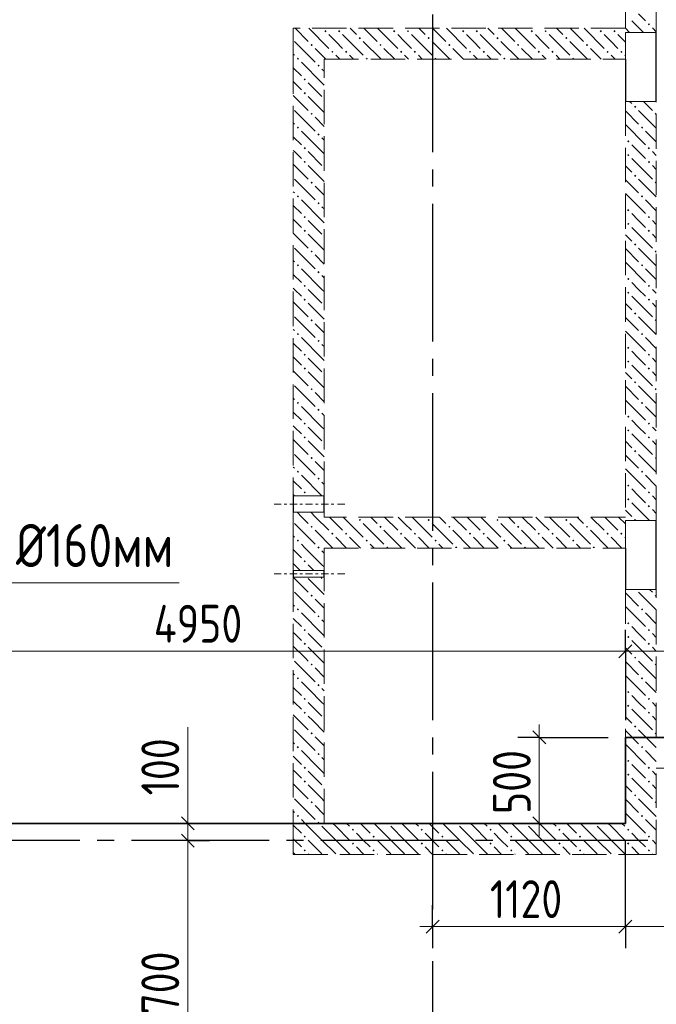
# Model space of a CAD drawing. Header units: millimetres. Extents: x 0 to 61017, y 0 to 42000.
# Tile 17 of 21: x 36360 to 40060, y 27849 to 33570. Entities that reach past the tile are written whole.
import ezdxf

# ---------------------------------------------------------------- set-up
doc = ezdxf.new("R2010")
doc.units = ezdxf.units.MM
doc.linetypes.add('______2', pattern=[270, 200, -70])
doc.linetypes.add('______5', pattern=[1100, 800, -100, 100, -100])
for name, color, linetype, lineweight in [('Standard', 7, 'Continuous', 25), ('ЖБ Перекрытие верхний уровень', 7, 'Continuous', 35), ('ЖБ Стена верхний уровень', 7, 'Continuous', 35), ('Макрос окна_ макрос двери', 7, 'Continuous', 18), ('Оси', 40, '______5', 18), ('Примечания', 7, 'Continuous', 25), ('Размерная выноска', 7, 'Continuous', 13)]:
    doc.layers.add(name, color=color, linetype=linetype, lineweight=lineweight)
doc.styles.add('GOST 2.304-81', font='txt')

msp = doc.modelspace()

# ---------------------------------------------------------------- hatches: boundary and pattern name
at = {"layer": 'ЖБ Стена верхний уровень', "linetype": 'Continuous', "lineweight": 18, "transparency": 33554687}
for points in [[(40010.4, 33543.1), (40016.9, 33549.6), (40023.4, 33543.1), (40016.9, 33536.6)], [(38130.5, 33503.1), (38137, 33509.6), (38143.5, 33503.1), (38137, 33496.6)], [(38210.4, 33503.1), (38216.9, 33509.6), (38223.4, 33503.1), (38216.9, 33496.6)], [(38330.5, 33463.1), (38337, 33469.6), (38343.5, 33463.1), (38337, 33456.6)], [(38530.5, 33503.1), (38537, 33509.6), (38543.5, 33503.1), (38537, 33496.6)], [(38610.4, 33503.1), (38616.9, 33509.6), (38623.4, 33503.1), (38616.9, 33496.6)], [(38730.5, 33463.1), (38737, 33469.6), (38743.5, 33463.1), (38737, 33456.6)], [(38930.5, 33503.1), (38937, 33509.6), (38943.5, 33503.1), (38937, 33496.6)], [(39010.4, 33503.1), (39016.9, 33509.6), (39023.4, 33503.1), (39016.9, 33496.6)], [(39130.5, 33463.1), (39137, 33469.6), (39143.5, 33463.1), (39137, 33456.6)], [(39330.5, 33503.1), (39337, 33509.6), (39343.5, 33503.1), (39337, 33496.6)], [(39410.4, 33503.1), (39416.9, 33509.6), (39423.4, 33503.1), (39416.9, 33496.6)], [(39530.5, 33463.1), (39537, 33469.6), (39543.5, 33463.1), (39537, 33456.6)], [(39730.5, 33503.1), (39737, 33509.6), (39743.5, 33503.1), (39737, 33496.6)], [(39810.4, 33503.1), (39816.9, 33509.6), (39823.4, 33503.1), (39816.9, 33496.6)], [(38050.5, 33423.1), (38057, 33429.6), (38063.5, 33423.1), (38057, 33416.6)], [(38450.5, 33423.1), (38457, 33429.6), (38463.5, 33423.1), (38457, 33416.6)], [(38850.5, 33423.1), (38857, 33429.6), (38863.5, 33423.1), (38857, 33416.6)], [(39250.5, 33423.1), (39257, 33429.6), (39263.5, 33423.1), (39257, 33416.6)], [(39650.5, 33423.1), (39657, 33429.6), (39663.5, 33423.1), (39657, 33416.6)], [(38170.5, 33383.1), (38177, 33389.6), (38183.4, 33383.1), (38177, 33376.6)], [(38250.5, 33383.1), (38257, 33389.6), (38263.5, 33383.1), (38257, 33376.6)], [(38570.5, 33383.1), (38577, 33389.6), (38583.4, 33383.1), (38577, 33376.6)], [(38650.5, 33383.1), (38657, 33389.6), (38663.5, 33383.1), (38657, 33376.6)], [(38970.5, 33383.1), (38977, 33389.6), (38983.4, 33383.1), (38977, 33376.6)], [(39050.5, 33383.1), (39057, 33389.6), (39063.5, 33383.1), (39057, 33376.6)], [(39370.5, 33383.1), (39377, 33389.6), (39383.4, 33383.1), (39377, 33376.6)], [(39450.5, 33383.1), (39457, 33389.6), (39463.5, 33383.1), (39457, 33376.6)], [(39770.5, 33383.1), (39777, 33389.6), (39783.4, 33383.1), (39777, 33376.6)], [(39850.5, 33383.1), (39857, 33389.6), (39863.5, 33383.1), (39857, 33376.6)], [(37970.5, 33343.1), (37977, 33349.6), (37983.4, 33343.1), (37980.3, 33340), (37973.6, 33340)], [(37980.3, 33340), (37977, 33336.6), (37973.6, 33340)], [(38090.5, 33303.1), (38096.9, 33309.6), (38103.4, 33303.1), (38096.9, 33296.6)], [(38370.5, 33343.1), (38377, 33349.6), (38383.4, 33343.1), (38380.3, 33340), (38373.6, 33340)], [(38770.5, 33343.1), (38777, 33349.6), (38783.4, 33343.1), (38780.3, 33340), (38773.6, 33340)], [(39170.5, 33343.1), (39177, 33349.6), (39183.4, 33343.1), (39180.3, 33340), (39173.6, 33340)], [(39570.5, 33343.1), (39577, 33349.6), (39583.4, 33343.1), (39580.3, 33340), (39573.6, 33340)], [(38010.4, 33223.1), (38016.9, 33229.6), (38023.4, 33223.1), (38016.9, 33216.6)], [(38010.4, 33143.1), (38016.9, 33149.6), (38023.4, 33143.1), (38016.9, 33136.6)], [(39930.5, 33063.1), (39937, 33069.6), (39943.5, 33063.1), (39937, 33056.6)], [(38050.5, 33023.1), (38057, 33029.6), (38063.5, 33023.1), (38057, 33016.6)], [(40050.5, 33023.1), (40057, 33029.6), (40060, 33026.6), (40060, 33019.7), (40057, 33016.6)], [(37970.5, 32943.1), (37977, 32949.6), (37983.4, 32943.1), (37977, 32936.6)], [(38090.5, 32903.1), (38096.9, 32909.6), (38103.4, 32903.1), (38096.9, 32896.6)], [(39970.5, 32943.1), (39977, 32949.6), (39983.4, 32943.1), (39977, 32936.6)], [(39890.5, 32863.1), (39896.9, 32869.6), (39903.4, 32863.1), (39896.9, 32856.6)], [(38010.4, 32823.1), (38016.9, 32829.6), (38023.4, 32823.1), (38016.9, 32816.6)], [(39890.5, 32783.1), (39896.9, 32789.6), (39903.4, 32783.1), (39896.9, 32776.6)], [(40010.4, 32823.1), (40016.9, 32829.6), (40023.4, 32823.1), (40016.9, 32816.6)], [(38010.4, 32743.1), (38016.9, 32749.6), (38023.4, 32743.1), (38016.9, 32736.6)], [(40010.4, 32743.1), (40016.9, 32749.6), (40023.4, 32743.1), (40016.9, 32736.6)], [(39930.5, 32663.1), (39937, 32669.6), (39943.5, 32663.1), (39937, 32656.6)], [(38050.5, 32623.1), (38057, 32629.6), (38063.5, 32623.1), (38057, 32616.6)], [(40050.5, 32623.1), (40057, 32629.6), (40060, 32626.6), (40060, 32619.7), (40057, 32616.6)], [(37970.5, 32543.1), (37977, 32549.6), (37983.4, 32543.1), (37977, 32536.6)], [(38090.5, 32503.1), (38096.9, 32509.6), (38103.4, 32503.1), (38096.9, 32496.6)], [(39970.5, 32543.1), (39977, 32549.6), (39983.4, 32543.1), (39977, 32536.6)], [(39890.5, 32463.1), (39896.9, 32469.6), (39903.4, 32463.1), (39896.9, 32456.6)], [(38010.4, 32423.1), (38016.9, 32429.6), (38023.4, 32423.1), (38016.9, 32416.6)], [(39890.5, 32383.1), (39896.9, 32389.6), (39903.4, 32383.1), (39896.9, 32376.6)], [(40010.4, 32423.1), (40016.9, 32429.6), (40023.4, 32423.1), (40016.9, 32416.6)], [(38010.4, 32343.1), (38016.9, 32349.6), (38023.4, 32343.1), (38016.9, 32336.6)], [(40010.4, 32343.1), (40016.9, 32349.6), (40023.4, 32343.1), (40016.9, 32336.6)], [(39930.5, 32263.1), (39937, 32269.6), (39943.5, 32263.1), (39937, 32256.6)], [(38050.5, 32223.1), (38057, 32229.6), (38063.5, 32223.1), (38057, 32216.6)], [(40050.5, 32223.1), (40057, 32229.6), (40060, 32226.6), (40060, 32219.7), (40057, 32216.6)], [(37970.5, 32143.1), (37977, 32149.6), (37983.4, 32143.1), (37977, 32136.6)], [(38090.5, 32103.1), (38096.9, 32109.6), (38103.4, 32103.1), (38096.9, 32096.6)], [(39970.5, 32143.1), (39977, 32149.6), (39983.4, 32143.1), (39977, 32136.6)], [(39890.5, 32063.1), (39896.9, 32069.6), (39903.4, 32063.1), (39896.9, 32056.6)], [(38010.4, 32023.1), (38016.9, 32029.6), (38023.4, 32023.1), (38016.9, 32016.6)], [(39890.5, 31983.1), (39896.9, 31989.6), (39903.4, 31983.1), (39896.9, 31976.6)], [(40010.4, 32023.1), (40016.9, 32029.6), (40023.4, 32023.1), (40016.9, 32016.6)], [(38010.4, 31943.1), (38016.9, 31949.6), (38023.4, 31943.1), (38016.9, 31936.6)], [(40010.4, 31943.1), (40016.9, 31949.6), (40023.4, 31943.1), (40016.9, 31936.6)], [(39930.5, 31863.1), (39937, 31869.6), (39943.5, 31863.1), (39937, 31856.6)], [(38050.5, 31823.1), (38057, 31829.6), (38063.5, 31823.1), (38057, 31816.6)], [(40050.5, 31823.1), (40057, 31829.6), (40060, 31826.6), (40060, 31819.7), (40057, 31816.6)], [(37970.5, 31743.1), (37977, 31749.6), (37983.4, 31743.1), (37977, 31736.6)], [(38090.5, 31703.1), (38096.9, 31709.6), (38103.4, 31703.1), (38096.9, 31696.6)], [(39970.5, 31743.1), (39977, 31749.6), (39983.4, 31743.1), (39977, 31736.6)], [(39890.5, 31663.1), (39896.9, 31669.6), (39903.4, 31663.1), (39896.9, 31656.6)], [(38010.4, 31623.1), (38016.9, 31629.6), (38023.4, 31623.1), (38016.9, 31616.6)], [(39890.5, 31583.1), (39896.9, 31589.6), (39903.4, 31583.1), (39896.9, 31576.6)], [(40010.4, 31623.1), (40016.9, 31629.6), (40023.4, 31623.1), (40016.9, 31616.6)], [(38010.4, 31543.1), (38016.9, 31549.6), (38023.4, 31543.1), (38016.9, 31536.6)], [(40010.4, 31543.1), (40016.9, 31549.6), (40023.4, 31543.1), (40016.9, 31536.6)], [(39930.5, 31463.1), (39937, 31469.6), (39943.5, 31463.1), (39937, 31456.6)], [(38050.5, 31423.1), (38057, 31429.6), (38063.5, 31423.1), (38057, 31416.6)], [(40050.5, 31423.1), (40057, 31429.6), (40060, 31426.6), (40060, 31419.7), (40057, 31416.6)], [(37970.5, 31343.1), (37977, 31349.6), (37983.4, 31343.1), (37977, 31336.6)], [(38090.5, 31303.1), (38096.9, 31309.6), (38103.4, 31303.1), (38096.9, 31296.6)], [(39970.5, 31343.1), (39977, 31349.6), (39983.4, 31343.1), (39977, 31336.6)], [(39890.5, 31263.1), (39896.9, 31269.6), (39903.4, 31263.1), (39896.9, 31256.6)], [(38010.4, 31223.1), (38016.9, 31229.6), (38023.4, 31223.1), (38016.9, 31216.6)], [(39890.5, 31183.1), (39896.9, 31189.6), (39903.4, 31183.1), (39896.9, 31176.6)], [(40010.4, 31223.1), (40016.9, 31229.6), (40023.4, 31223.1), (40016.9, 31216.6)], [(38010.4, 31143.1), (38016.9, 31149.6), (38023.4, 31143.1), (38016.9, 31136.6)], [(40010.4, 31143.1), (40016.9, 31149.6), (40023.4, 31143.1), (40016.9, 31136.6)], [(39930.5, 31063.1), (39937, 31069.6), (39943.5, 31063.1), (39937, 31056.6)], [(38050.5, 31023.1), (38057, 31029.6), (38063.5, 31023.1), (38057, 31016.6)], [(40050.5, 31023.1), (40057, 31029.6), (40060, 31026.6), (40060, 31019.7), (40057, 31016.6)], [(37970.5, 30943.1), (37977, 30949.6), (37983.4, 30943.1), (37977, 30936.6)], [(38090.5, 30903.1), (38096.9, 30909.6), (38103.4, 30903.1), (38096.9, 30896.6)], [(39970.5, 30943.1), (39977, 30949.6), (39983.4, 30943.1), (39977, 30936.6)], [(39890.5, 30863.1), (39896.9, 30869.6), (39903.4, 30863.1), (39896.9, 30856.6)], [(38010.4, 30823.1), (38016.9, 30829.6), (38023.4, 30823.1), (38016.9, 30816.6)], [(39890.5, 30783.1), (39896.9, 30789.6), (39903.4, 30783.1), (39896.9, 30776.6)], [(40010.4, 30823.1), (40016.9, 30829.6), (40023.4, 30823.1), (40016.9, 30816.6)], [(40010.4, 30743.1), (40016.9, 30749.6), (40023.4, 30743.1), (40016.9, 30736.6)], [(38330.5, 30663.1), (38337, 30669.6), (38343.5, 30663.1), (38337, 30656.6)], [(38730.5, 30663.1), (38737, 30669.6), (38743.5, 30663.1), (38737, 30656.6)], [(39130.5, 30663.1), (39137, 30669.6), (39143.5, 30663.1), (39137, 30656.6)], [(39530.5, 30663.1), (39537, 30669.6), (39543.5, 30663.1), (39537, 30656.6)], [(39930.5, 30663.1), (39937, 30669.6), (39943.5, 30663.1), (39940.3, 30660), (39933.6, 30660)], [(38050.5, 30623.1), (38057, 30629.6), (38063.5, 30623.1), (38057, 30616.6)], [(38450.5, 30623.1), (38457, 30629.6), (38463.5, 30623.1), (38457, 30616.6)], [(38850.5, 30623.1), (38857, 30629.6), (38863.5, 30623.1), (38857, 30616.6)], [(39250.5, 30623.1), (39257, 30629.6), (39263.5, 30623.1), (39257, 30616.6)], [(39650.5, 30623.1), (39657, 30629.6), (39663.5, 30623.1), (39657, 30616.6)], [(38170.5, 30583.1), (38177, 30589.6), (38183.4, 30583.1), (38177, 30576.6)], [(38250.5, 30583.1), (38257, 30589.6), (38263.5, 30583.1), (38257, 30576.6)], [(38570.5, 30583.1), (38577, 30589.6), (38583.4, 30583.1), (38577, 30576.6)], [(38650.5, 30583.1), (38657, 30589.6), (38663.5, 30583.1), (38657, 30576.6)], [(38970.5, 30583.1), (38977, 30589.6), (38983.4, 30583.1), (38977, 30576.6)], [(39050.5, 30583.1), (39057, 30589.6), (39063.5, 30583.1), (39057, 30576.6)], [(39370.5, 30583.1), (39377, 30589.6), (39383.4, 30583.1), (39377, 30576.6)], [(39450.5, 30583.1), (39457, 30589.6), (39463.5, 30583.1), (39457, 30576.6)], [(39770.5, 30583.1), (39777, 30589.6), (39783.4, 30583.1), (39777, 30576.6)], [(39850.5, 30583.1), (39857, 30589.6), (39863.5, 30583.1), (39857, 30576.6)], [(37970.5, 30543.1), (37977, 30549.6), (37983.4, 30543.1), (37977, 30536.6)], [(38090.5, 30503.1), (38096.9, 30509.6), (38103.4, 30503.1), (38100.3, 30500), (38093.6, 30500)], [(38100.3, 30500), (38096.9, 30496.6), (38093.6, 30500)], [(38370.5, 30543.1), (38377, 30549.6), (38383.4, 30543.1), (38377, 30536.6)], [(38490.5, 30503.1), (38496.9, 30509.6), (38503.4, 30503.1), (38500.3, 30500), (38493.6, 30500)], [(38770.5, 30543.1), (38777, 30549.6), (38783.4, 30543.1), (38777, 30536.6)], [(38890.5, 30503.1), (38896.9, 30509.6), (38903.4, 30503.1), (38900.3, 30500), (38893.6, 30500)], [(39170.5, 30543.1), (39177, 30549.6), (39183.4, 30543.1), (39177, 30536.6)], [(39290.5, 30503.1), (39296.9, 30509.6), (39303.4, 30503.1), (39300.3, 30500), (39293.6, 30500)], [(39570.5, 30543.1), (39577, 30549.6), (39583.4, 30543.1), (39577, 30536.6)], [(39690.5, 30503.1), (39696.9, 30509.6), (39703.4, 30503.1), (39700.3, 30500), (39693.6, 30500)], [(38010.4, 30423.1), (38016.9, 30429.6), (38023.4, 30423.1), (38016.9, 30416.6)], [(38050.5, 30223.1), (38057, 30229.6), (38063.5, 30223.1), (38057, 30216.6)], [(39940.3, 30260), (39937, 30256.6), (39933.6, 30260)], [(40050.5, 30223.1), (40057, 30229.6), (40060, 30226.6), (40060, 30219.7), (40057, 30216.6)], [(37970.5, 30143.1), (37977, 30149.6), (37983.4, 30143.1), (37977, 30136.6)], [(38090.5, 30103.1), (38096.9, 30109.6), (38103.4, 30103.1), (38096.9, 30096.6)], [(39970.5, 30143.1), (39977, 30149.6), (39983.4, 30143.1), (39977, 30136.6)], [(39890.5, 30063.1), (39896.9, 30069.6), (39903.4, 30063.1), (39896.9, 30056.6)], [(38010.4, 30023.1), (38016.9, 30029.6), (38023.4, 30023.1), (38016.9, 30016.6)], [(39890.5, 29983.1), (39896.9, 29989.6), (39903.4, 29983.1), (39896.9, 29976.6)], [(40010.4, 30023.1), (40016.9, 30029.6), (40023.4, 30023.1), (40016.9, 30016.6)], [(40010.4, 29943.1), (40016.9, 29949.6), (40023.4, 29943.1), (40016.9, 29936.6)], [(39930.5, 29863.1), (39937, 29869.6), (39943.5, 29863.1), (39937, 29856.6)], [(38050.5, 29823.1), (38057, 29829.6), (38063.5, 29823.1), (38057, 29816.6)], [(40050.5, 29823.1), (40057, 29829.6), (40060, 29826.6), (40060, 29819.7), (40057, 29816.6)], [(37970.5, 29743.1), (37977, 29749.6), (37983.4, 29743.1), (37977, 29736.6)], [(39970.5, 29743.1), (39977, 29749.6), (39983.4, 29743.1), (39977, 29736.6)], [(38090.5, 29703.1), (38096.9, 29709.6), (38103.4, 29703.1), (38096.9, 29696.6)], [(39890.5, 29663.1), (39896.9, 29669.6), (39903.4, 29663.1), (39896.9, 29656.6)], [(38010.4, 29623.1), (38016.9, 29629.6), (38023.4, 29623.1), (38016.9, 29616.6)], [(39890.5, 29583.1), (39896.9, 29589.6), (39903.4, 29583.1), (39896.9, 29576.6)], [(40010.4, 29623.1), (40016.9, 29629.6), (40023.4, 29623.1), (40016.9, 29616.6)], [(38010.4, 29543.1), (38016.9, 29549.6), (38023.4, 29543.1), (38016.9, 29536.6)], [(40010.4, 29543.1), (40016.9, 29549.6), (40023.4, 29543.1), (40016.9, 29536.6)], [(39930.5, 29463.1), (39937, 29469.6), (39943.5, 29463.1), (39937, 29456.6)], [(38050.5, 29423.1), (38057, 29429.6), (38063.5, 29423.1), (38057, 29416.6)], [(40050.5, 29423.1), (40057, 29429.6), (40060, 29426.6), (40060, 29419.7), (40057, 29416.6)], [(37970.5, 29343.1), (37977, 29349.6), (37983.4, 29343.1), (37977, 29336.6)], [(39970.5, 29343.1), (39977, 29349.6), (39983.4, 29343.1), (39977, 29336.6)], [(38090.5, 29303.1), (38096.9, 29309.6), (38103.4, 29303.1), (38096.9, 29296.6)], [(39890.5, 29263.1), (39896.9, 29269.6), (39903.4, 29263.1), (39896.9, 29256.6)], [(38010.4, 29223.1), (38016.9, 29229.6), (38023.4, 29223.1), (38016.9, 29216.6)], [(39890.5, 29183.1), (39896.9, 29189.6), (39903.4, 29183.1), (39896.9, 29176.6)], [(40010.4, 29223.1), (40016.9, 29229.6), (40023.4, 29223.1), (40016.9, 29216.6)], [(38010.4, 29143.1), (38016.9, 29149.6), (38023.4, 29143.1), (38016.9, 29136.6)], [(40010.4, 29143.1), (40016.9, 29149.6), (40023.4, 29143.1), (40016.9, 29136.6)], [(39930.5, 29063.1), (39937, 29069.6), (39943.5, 29063.1), (39937, 29056.6)], [(38050.5, 29023.1), (38057, 29029.6), (38063.5, 29023.1), (38057, 29016.6)], [(40050.5, 29023.1), (40057, 29029.6), (40060, 29026.6), (40060, 29019.7), (40057, 29016.6)], [(37970.5, 28943.1), (37977, 28949.6), (37983.4, 28943.1), (37977, 28936.6)], [(39970.5, 28943.1), (39977, 28949.6), (39983.4, 28943.1), (39977, 28936.6)], [(38090.5, 28903.1), (38096.9, 28909.6), (38103.4, 28903.1), (38100.3, 28900), (38093.6, 28900)], [(38100.3, 28900), (38096.9, 28896.6), (38093.6, 28900)], [(38500.3, 28900), (38496.9, 28896.6), (38493.6, 28900)], [(38900.3, 28900), (38896.9, 28896.6), (38893.6, 28900)], [(39300.3, 28900), (39296.9, 28896.6), (39293.6, 28900)], [(39700.3, 28900), (39696.9, 28896.6), (39693.6, 28900)], [(38290.5, 28863.1), (38296.9, 28869.6), (38303.4, 28863.1), (38296.9, 28856.6)], [(38690.5, 28863.1), (38696.9, 28869.6), (38703.4, 28863.1), (38696.9, 28856.6)], [(39090.5, 28863.1), (39096.9, 28869.6), (39103.4, 28863.1), (39096.9, 28856.6)], [(39490.5, 28863.1), (39496.9, 28869.6), (39503.4, 28863.1), (39496.9, 28856.6)], [(39890.5, 28863.1), (39896.9, 28869.6), (39903.4, 28863.1), (39896.9, 28856.6)], [(38010.4, 28823.1), (38016.9, 28829.6), (38023.4, 28823.1), (38016.9, 28816.6)], [(38290.5, 28783.1), (38296.9, 28789.6), (38303.4, 28783.1), (38296.9, 28776.6)], [(38410.4, 28823.1), (38416.9, 28829.6), (38423.4, 28823.1), (38416.9, 28816.6)], [(38690.5, 28783.1), (38696.9, 28789.6), (38703.4, 28783.1), (38696.9, 28776.6)], [(38810.4, 28823.1), (38816.9, 28829.6), (38823.4, 28823.1), (38816.9, 28816.6)], [(39090.5, 28783.1), (39096.9, 28789.6), (39103.4, 28783.1), (39096.9, 28776.6)], [(39210.4, 28823.1), (39216.9, 28829.6), (39223.4, 28823.1), (39216.9, 28816.6)], [(39490.5, 28783.1), (39496.9, 28789.6), (39503.4, 28783.1), (39496.9, 28776.6)], [(39610.4, 28823.1), (39616.9, 28829.6), (39623.4, 28823.1), (39616.9, 28816.6)], [(39890.5, 28783.1), (39896.9, 28789.6), (39903.4, 28783.1), (39896.9, 28776.6)], [(40010.4, 28823.1), (40016.9, 28829.6), (40023.4, 28823.1), (40016.9, 28816.6)], [(38010.4, 28743.1), (38016.9, 28749.6), (38023.4, 28743.1), (38016.9, 28736.6)], [(38410.4, 28743.1), (38416.9, 28749.6), (38423.4, 28743.1), (38416.9, 28736.6)], [(38810.4, 28743.1), (38816.9, 28749.6), (38823.4, 28743.1), (38816.9, 28736.6)], [(39210.4, 28743.1), (39216.9, 28749.6), (39223.4, 28743.1), (39216.9, 28736.6)], [(39610.4, 28743.1), (39616.9, 28749.6), (39623.4, 28743.1), (39616.9, 28736.6)], [(40010.4, 28743.1), (40016.9, 28749.6), (40023.4, 28743.1), (40016.9, 28736.6)]]:
    msp.add_hatch(color=7, dxfattribs=at).paths.add_polyline_path(points, flags=16)
h = msp.add_hatch(color=7, dxfattribs=at)
h.paths.add_polyline_path([(38012.4, 29945.1), (38012.9, 29940.7), (38016.9, 29936.6), (38023.4, 29943.1), (38016.9, 29949.6)])
h.paths.add_polyline_path([(38010.4, 29943.1), (38012.4, 29945.1), (38012.9, 29940.7)], flags=16)

# ---------------------------------------------------------------- linework, layer by layer
at = {"layer": 'Standard', "color": 251, "linetype": 'Continuous', "lineweight": -3, "true_color": 0x656565, "transparency": 33554687}
for p, q in [((39880, 29900), (39880, 30025)), ((39880, 29900), (39880, 29775)), ((39880, 29900), (39880, 29500)), ((39380, 29400), (39255, 29400)), ((39380, 29400), (39505, 29400)), ((39380, 29400), (39780, 29400)), ((37337.2, 28900), (37212.2, 28900)), ((37337.2, 28900), (37462.2, 28900)), ((37337.2, 28900), (38080, 28900)), ((39380, 28900), (39255, 28900)), ((39380, 28900), (39505, 28900)), ((39380, 28900), (39380, 28900)), ((37337.2, 28800), (37212.2, 28800)), ((37337.2, 28800), (37462.2, 28800)), ((37337.2, 28800), (37337.2, 28800)), ((38760, 28300), (38760, 28425)), ((39880, 28300), (39880, 28425)), ((38760, 28300), (38760, 28175)), ((38760, 28300), (38760, 28300)), ((39880, 28300), (39880, 28175))]:
    msp.add_line(p, q, dxfattribs=at)
at = {"layer": 'Standard', "color": 7, "linetype": 'Continuous', "lineweight": 25, "transparency": 33554687}
for p, q in [((39842.5, 29862.5), (39917.5, 29937.5)), ((39342.5, 29437.5), (39417.5, 29362.5)), ((37299.7, 28937.5), (37374.7, 28862.5)), ((39342.5, 28937.5), (39417.5, 28862.5)), ((37299.7, 28837.5), (37374.7, 28762.5)), ((38722.5, 28262.5), (38797.5, 28337.5)), ((39842.5, 28262.5), (39917.5, 28337.5))]:
    msp.add_line(p, q, dxfattribs=at)
at = {"layer": 'Standard', "color": 7, "linetype": 'Continuous', "lineweight": 13, "transparency": 33554687}
for p, q in [((34930, 29900), (39880, 29900)), ((39880, 29900), (42590, 29900)), ((39380, 29400), (39380, 29475)), ((39380, 29400), (39380, 28900)), ((37337.2, 28900), (37337.2, 28975)), ((37337.2, 28900), (37337.2, 28800)), ((39380, 28900), (39380, 28825)), ((38760, 28300), (38685, 28300)), ((39880, 28300), (41790, 28300))]:
    msp.add_line(p, q, dxfattribs=at)
for points in [[(37337.2, 28800), (37337.2, 28534), (37337.2, 28534), (37337.2, 28453.4), (37337.2, 28453.4), (37337.2, 27100)], [(38760, 28300), (39281, 28300), (39281, 28300), (39880, 28300)]]:
    msp.add_lwpolyline(points, dxfattribs=at)
at = {"layer": 'Standard', "color": 251, "linetype": 'Continuous', "lineweight": -3, "true_color": 0x656565, "transparency": 33554687}
msp.add_lwpolyline([(39880, 28300), (39880, 28317), (39880, 28317), (39880, 28317), (39880, 28317), (39880, 28317), (39880, 28317), (39880, 28317), (39880, 28317), (39880, 28800)], dxfattribs=at)
at = {"layer": 'ЖБ Перекрытие верхний уровень', "color": 7, "linetype": 'Continuous', "lineweight": 35, "transparency": 33554687}
for p, q in [((39880, 29400), (39880, 28900)), ((42590, 29400), (39880, 29400)), ((39880, 28900), (34930, 28900))]:
    msp.add_line(p, q, dxfattribs=at)
at = {"layer": 'ЖБ Стена верхний уровень', "color": 251, "linetype": '______2', "lineweight": 13, "true_color": 0x656565, "transparency": 33554687}
for p, q in [((39880, 34500), (39880, 33520)), ((40060, 33520), (40060, 34500)), ((39880, 33520), (37950, 33520)), ((37950, 33520), (37950, 33340)), ((40060, 33495), (39880, 33495)), ((39880, 33495), (39880, 33340)), ((40060, 33495), (39880, 33495)), ((39880, 33495), (39880, 33340)), ((40060, 33495), (40060, 33520)), ((37950, 33340), (37950, 30802.5)), ((38130, 33340), (39880, 33340)), ((38130, 30802.5), (38130, 33340)), ((39880, 33095), (40060, 33095)), ((39880, 33095), (40060, 33095)), ((39880, 33095), (39880, 30680)), ((40060, 30660), (40060, 33095)), ((38130, 30802.5), (37950, 30802.5)), ((37950, 30707.5), (38130, 30707.5)), ((37950, 30707.5), (37950, 30680)), ((37950, 30680), (37950, 30500)), ((38130, 30680), (38130, 30707.5)), ((39880, 30680), (38130, 30680)), ((40060, 30660), (39880, 30660)), ((39880, 30500), (39880, 30660)), ((37950, 30500), (37950, 30370)), ((38130, 30500), (39880, 30500)), ((38130, 30370), (38130, 30500)), ((38130, 30370), (37950, 30370)), ((38130, 30370), (37950, 30370)), ((37950, 30330), (38130, 30330)), ((37950, 30330), (38130, 30330)), ((37950, 30330), (37950, 28900)), ((38130, 28900), (38130, 30330)), ((39880, 30260), (40060, 30260)), ((39880, 30260), (39880, 28900)), ((40060, 29400), (40060, 30260)), ((41255, 29400), (40060, 29400)), ((40060, 29220), (42590, 29220)), ((40060, 28720), (40060, 29220)), ((37950, 28900), (37950, 28720)), ((39880, 28900), (38130, 28900)), ((37950, 28720), (39880, 28720)), ((39880, 28720), (40060, 28720))]:
    msp.add_line(p, q, dxfattribs=at)
at = {"layer": 'ЖБ Стена верхний уровень', "color": 9, "linetype": 'Continuous', "lineweight": 18, "true_color": 0xc7c7c7, "transparency": 33554687}
for p, q in [((39996.9, 33563.1), (39957, 33603.1)), ((39916.9, 33563.1), (39960.1, 33520)), ((37960.1, 33520), (38037, 33443.1)), ((38040.1, 33520), (38157, 33403.1)), ((38196.9, 33443.1), (38157, 33483.1)), ((38237, 33483.1), (38357, 33363.1)), ((38280.1, 33520), (38316.9, 33483.1)), ((38360.1, 33520), (38437, 33443.1)), ((38440.1, 33520), (38557, 33403.1)), ((38596.9, 33443.1), (38557, 33483.1)), ((38637, 33483.1), (38757, 33363.1)), ((38680.1, 33520), (38716.9, 33483.1)), ((38760.1, 33520), (38837, 33443.1)), ((38840.1, 33520), (38957, 33403.1)), ((38996.9, 33443.1), (38957, 33483.1)), ((39037, 33483.1), (39157, 33363.1)), ((39080.1, 33520), (39116.9, 33483.1)), ((39160.1, 33520), (39237, 33443.1)), ((39240.1, 33520), (39357, 33403.1)), ((39396.9, 33443.1), (39357, 33483.1)), ((39437, 33483.1), (39557, 33363.1)), ((39480.1, 33520), (39516.9, 33483.1)), ((39560.1, 33520), (39637, 33443.1)), ((39640.1, 33520), (39757, 33403.1)), ((39796.9, 33443.1), (39757, 33483.1)), ((39837, 33483.1), (39880, 33440.1)), ((39880, 33520.1), (39880.1, 33520)), ((39880.1, 33520), (39905.1, 33495)), ((39960.1, 33520), (39985.1, 33495)), ((40037, 33523.1), (40040.1, 33520)), ((40040.1, 33520), (40060, 33500.1)), ((37957, 33443.1), (38060.1, 33340)), ((38237, 33403.1), (38196.9, 33443.1)), ((38357, 33443.1), (38460.1, 33340)), ((38637, 33403.1), (38596.9, 33443.1)), ((38757, 33443.1), (38860.1, 33340)), ((39037, 33403.1), (38996.9, 33443.1)), ((39157, 33443.1), (39260.1, 33340)), ((39437, 33403.1), (39396.9, 33443.1)), ((39557, 33443.1), (39660.1, 33340)), ((39837, 33403.1), (39796.9, 33443.1)), ((37950, 33370.1), (37957, 33363.1)), ((38140.1, 33340), (38077, 33403.1)), ((38196.9, 33363.1), (38220.1, 33340)), ((38277, 33363.1), (38300.1, 33340)), ((38540.1, 33340), (38477, 33403.1)), ((38596.9, 33363.1), (38620.1, 33340)), ((38677, 33363.1), (38700.1, 33340)), ((38940.1, 33340), (38877, 33403.1)), ((38996.9, 33363.1), (39020.1, 33340)), ((39077, 33363.1), (39100.1, 33340)), ((39340.1, 33340), (39277, 33403.1)), ((39396.9, 33363.1), (39420.1, 33340)), ((39477, 33363.1), (39500.1, 33340)), ((39740.1, 33340), (39677, 33403.1)), ((39796.9, 33363.1), (39820.1, 33340)), ((39877, 33363.1), (39880, 33360.1)), ((38116.9, 33203.1), (37996.9, 33323.1)), ((38060.1, 33340), (38077, 33323.1)), ((37950, 33290.1), (37996.9, 33243.1)), ((38116.9, 33283.1), (38130, 33270.1)), ((37957, 33203.1), (37950, 33210.1)), ((37996.9, 33163.1), (37957, 33203.1)), ((38037, 33203.1), (38116.9, 33123.1)), ((38116.9, 33203.1), (38130, 33190.1)), ((37950, 33130.1), (38037, 33043.1)), ((38037, 33123.1), (38130, 33030.1)), ((39905.1, 33095), (39916.9, 33083.1)), ((39985.1, 33095), (40037, 33043.1)), ((37957, 33043.1), (38077, 32923.1)), ((39880, 33040.1), (39957, 32963.1)), ((39957, 33043.1), (40060, 32940.1)), ((37950, 32970.1), (37957, 32963.1)), ((38130, 32950.1), (38077, 33003.1)), ((39880, 32960.1), (39996.9, 32843.1)), ((38116.9, 32803.1), (37996.9, 32923.1)), ((40060, 32860.1), (39996.9, 32923.1)), ((37950, 32890.1), (37996.9, 32843.1)), ((38116.9, 32883.1), (38130, 32870.1)), ((39957, 32803.1), (39916.9, 32843.1)), ((37957, 32803.1), (37950, 32810.1)), ((37996.9, 32763.1), (37957, 32803.1)), ((38037, 32803.1), (38116.9, 32723.1)), ((38116.9, 32803.1), (38130, 32790.1)), ((39996.9, 32763.1), (39957, 32803.1)), ((40037, 32803.1), (40060, 32780.1)), ((37950, 32730.1), (38037, 32643.1)), ((39916.9, 32763.1), (40037, 32643.1)), ((38037, 32723.1), (38130, 32630.1)), ((39880, 32720.1), (39916.9, 32683.1)), ((40037, 32723.1), (40060, 32700.1)), ((37957, 32643.1), (38077, 32523.1)), ((39880, 32640.1), (39957, 32563.1)), ((39957, 32643.1), (40060, 32540.1)), ((37950, 32570.1), (37957, 32563.1)), ((38130, 32550.1), (38077, 32603.1)), ((39880, 32560.1), (39996.9, 32443.1)), ((38116.9, 32403.1), (37996.9, 32523.1)), ((40060, 32460.1), (39996.9, 32523.1)), ((37950, 32490.1), (37996.9, 32443.1)), ((38116.9, 32483.1), (38130, 32470.1)), ((39957, 32403.1), (39916.9, 32443.1)), ((37957, 32403.1), (37950, 32410.1)), ((37996.9, 32363.1), (37957, 32403.1)), ((38037, 32403.1), (38116.9, 32323.1)), ((38116.9, 32403.1), (38130, 32390.1)), ((39996.9, 32363.1), (39957, 32403.1)), ((40037, 32403.1), (40060, 32380.1)), ((37950, 32330.1), (38037, 32243.1)), ((39916.9, 32363.1), (40037, 32243.1)), ((38037, 32323.1), (38130, 32230.1)), ((39880, 32320.1), (39916.9, 32283.1)), ((40037, 32323.1), (40060, 32300.1)), ((37957, 32243.1), (38077, 32123.1)), ((39880, 32240.1), (39957, 32163.1)), ((39957, 32243.1), (40060, 32140.1)), ((37950, 32170.1), (37957, 32163.1)), ((38130, 32150.1), (38077, 32203.1)), ((39880, 32160.1), (39996.9, 32043.1)), ((38116.9, 32003.1), (37996.9, 32123.1)), ((40060, 32060.1), (39996.9, 32123.1)), ((37950, 32090.1), (37996.9, 32043.1)), ((38116.9, 32083.1), (38130, 32070.1)), ((39957, 32003.1), (39916.9, 32043.1)), ((37957, 32003.1), (37950, 32010.1)), ((37996.9, 31963.1), (37957, 32003.1)), ((38037, 32003.1), (38116.9, 31923.1)), ((38116.9, 32003.1), (38130, 31990.1)), ((39996.9, 31963.1), (39957, 32003.1)), ((40037, 32003.1), (40060, 31980.1)), ((37950, 31930.1), (38037, 31843.1)), ((39916.9, 31963.1), (40037, 31843.1)), ((38037, 31923.1), (38130, 31830.1)), ((39880, 31920.1), (39916.9, 31883.1)), ((40037, 31923.1), (40060, 31900.1)), ((37957, 31843.1), (38077, 31723.1)), ((39880, 31840.1), (39957, 31763.1)), ((39957, 31843.1), (40060, 31740.1)), ((37950, 31770.1), (37957, 31763.1)), ((38130, 31750.1), (38077, 31803.1)), ((39880, 31760.1), (39996.9, 31643.1)), ((38116.9, 31603.1), (37996.9, 31723.1)), ((40060, 31660.1), (39996.9, 31723.1)), ((37950, 31690.1), (37996.9, 31643.1)), ((38116.9, 31683.1), (38130, 31670.1)), ((39957, 31603.1), (39916.9, 31643.1)), ((37957, 31603.1), (37950, 31610.1)), ((37996.9, 31563.1), (37957, 31603.1)), ((38037, 31603.1), (38116.9, 31523.1)), ((38116.9, 31603.1), (38130, 31590.1)), ((39996.9, 31563.1), (39957, 31603.1)), ((40037, 31603.1), (40060, 31580.1)), ((37950, 31530.1), (38037, 31443.1)), ((39916.9, 31563.1), (40037, 31443.1)), ((38037, 31523.1), (38130, 31430.1)), ((39880, 31520.1), (39916.9, 31483.1)), ((40037, 31523.1), (40060, 31500.1)), ((37957, 31443.1), (38077, 31323.1)), ((39880, 31440.1), (39957, 31363.1)), ((39957, 31443.1), (40060, 31340.1)), ((37950, 31370.1), (37957, 31363.1)), ((38130, 31350.1), (38077, 31403.1)), ((39880, 31360.1), (39996.9, 31243.1)), ((38116.9, 31203.1), (37996.9, 31323.1)), ((40060, 31260.1), (39996.9, 31323.1)), ((37950, 31290.1), (37996.9, 31243.1)), ((38116.9, 31283.1), (38130, 31270.1)), ((39957, 31203.1), (39916.9, 31243.1)), ((37957, 31203.1), (37950, 31210.1)), ((37996.9, 31163.1), (37957, 31203.1)), ((38037, 31203.1), (38116.9, 31123.1)), ((38116.9, 31203.1), (38130, 31190.1)), ((39996.9, 31163.1), (39957, 31203.1)), ((40037, 31203.1), (40060, 31180.1)), ((37950, 31130.1), (38037, 31043.1)), ((38037, 31123.1), (38130, 31030.1)), ((39916.9, 31163.1), (40037, 31043.1)), ((40037, 31123.1), (40060, 31100.1)), ((39880, 31120.1), (39916.9, 31083.1)), ((37957, 31043.1), (38077, 30923.1)), ((39880, 31040.1), (39957, 30963.1)), ((39957, 31043.1), (40060, 30940.1)), ((37950, 30970.1), (37957, 30963.1)), ((38130, 30950.1), (38077, 31003.1)), ((39880, 30960.1), (39996.9, 30843.1)), ((38116.9, 30803.1), (37996.9, 30923.1)), ((40060, 30860.1), (39996.9, 30923.1)), ((37950, 30890.1), (37996.9, 30843.1)), ((38116.9, 30883.1), (38130, 30870.1)), ((39957, 30803.1), (39916.9, 30843.1)), ((37957, 30803.1), (37950, 30810.1)), ((37957.6, 30802.5), (37957, 30803.1)), ((38037, 30803.1), (38037.6, 30802.5)), ((38116.9, 30803.1), (38117.6, 30802.5)), ((39996.9, 30763.1), (39957, 30803.1)), ((40037, 30803.1), (40060, 30780.1)), ((39916.9, 30763.1), (40020.1, 30660)), ((40037, 30723.1), (40060, 30700.1)), ((37972.6, 30707.5), (38000.1, 30680)), ((38000.1, 30680), (38037, 30643.1)), ((38052.6, 30707.5), (38080.1, 30680)), ((38080.1, 30680), (38157, 30603.1)), ((38196.9, 30643.1), (38160.1, 30680)), ((38240.1, 30680), (38357, 30563.1)), ((38400.1, 30680), (38437, 30643.1)), ((38480.1, 30680), (38557, 30603.1)), ((38596.9, 30643.1), (38560.1, 30680)), ((38640.1, 30680), (38757, 30563.1)), ((38800.1, 30680), (38837, 30643.1)), ((38880.1, 30680), (38957, 30603.1)), ((38996.9, 30643.1), (38960.1, 30680)), ((39040.1, 30680), (39157, 30563.1)), ((39200.1, 30680), (39237, 30643.1)), ((39280.1, 30680), (39357, 30603.1)), ((39396.9, 30643.1), (39360.1, 30680)), ((39440.1, 30680), (39557, 30563.1)), ((39600.1, 30680), (39637, 30643.1)), ((39680.1, 30680), (39757, 30603.1)), ((39796.9, 30643.1), (39760.1, 30680)), ((39840.1, 30680), (39880, 30640.1)), ((39880, 30720.1), (39916.9, 30683.1)), ((37957, 30643.1), (38077, 30523.1)), ((38237, 30603.1), (38196.9, 30643.1)), ((38357, 30643.1), (38477, 30523.1)), ((38637, 30603.1), (38596.9, 30643.1)), ((38757, 30643.1), (38877, 30523.1)), ((39037, 30603.1), (38996.9, 30643.1)), ((39157, 30643.1), (39277, 30523.1)), ((39437, 30603.1), (39396.9, 30643.1)), ((39557, 30643.1), (39677, 30523.1)), ((39837, 30603.1), (39796.9, 30643.1)), ((37950, 30570.1), (37957, 30563.1)), ((38180.1, 30500), (38077, 30603.1)), ((38196.9, 30563.1), (38260.1, 30500)), ((38277, 30563.1), (38340.1, 30500)), ((38580.1, 30500), (38477, 30603.1)), ((38596.9, 30563.1), (38660.1, 30500)), ((38677, 30563.1), (38740.1, 30500)), ((38980.1, 30500), (38877, 30603.1)), ((38996.9, 30563.1), (39060.1, 30500)), ((39077, 30563.1), (39140.1, 30500)), ((39380.1, 30500), (39277, 30603.1)), ((39396.9, 30563.1), (39460.1, 30500)), ((39477, 30563.1), (39540.1, 30500)), ((39780.1, 30500), (39677, 30603.1)), ((39796.9, 30563.1), (39860.1, 30500)), ((39877, 30563.1), (39880, 30560.1)), ((38020.1, 30500), (37996.9, 30523.1)), ((38116.9, 30403.1), (38020.1, 30500)), ((38420.1, 30500), (38396.9, 30523.1)), ((38820.1, 30500), (38796.9, 30523.1)), ((39220.1, 30500), (39196.9, 30523.1)), ((39620.1, 30500), (39596.9, 30523.1)), ((38116.9, 30483.1), (38130, 30470.1)), ((37957, 30403.1), (37950, 30410.1)), ((38037, 30403.1), (38070.1, 30370)), ((38116.9, 30403.1), (38130, 30390.1)), ((38037, 30323.1), (38130, 30230.1)), ((38110.1, 30330), (38116.9, 30323.1)), ((39880, 30240.1), (39957, 30163.1)), ((39957, 30243.1), (40060, 30140.1)), ((40020.1, 30260), (40037, 30243.1)), ((37950, 30170.1), (37957, 30163.1)), ((38130, 30150.1), (38077, 30203.1)), ((39880, 30160.1), (39996.9, 30043.1)), ((38116.9, 30003.1), (37996.9, 30123.1)), ((40060, 30060.1), (39996.9, 30123.1)), ((37950, 30090.1), (37996.9, 30043.1)), ((38116.9, 30083.1), (38130, 30070.1)), ((39957, 30003.1), (39916.9, 30043.1)), ((37957, 30003.1), (37950, 30010.1)), ((37996.9, 29963.1), (37957, 30003.1)), ((38037, 30003.1), (38116.9, 29923.1)), ((38116.9, 30003.1), (38130, 29990.1)), ((39996.9, 29963.1), (39957, 30003.1)), ((40037, 30003.1), (40060, 29980.1)), ((38037, 29923.1), (38130, 29830.1)), ((39916.9, 29963.1), (40037, 29843.1)), ((40037, 29923.1), (40060, 29900.1)), ((39880, 29920.1), (39916.9, 29883.1)), ((39880, 29840.1), (39957, 29763.1)), ((39957, 29843.1), (40060, 29740.1)), ((37950, 29770.1), (37957, 29763.1)), ((38130, 29750.1), (38077, 29803.1)), ((39880, 29760.1), (39996.9, 29643.1)), ((40060, 29660.1), (39996.9, 29723.1)), ((37950, 29690.1), (37996.9, 29643.1)), ((38116.9, 29683.1), (38130, 29670.1)), ((39957, 29603.1), (39916.9, 29643.1)), ((37957, 29603.1), (37950, 29610.1)), ((37996.9, 29563.1), (37957, 29603.1)), ((38116.9, 29603.1), (38130, 29590.1)), ((39996.9, 29563.1), (39957, 29603.1)), ((40037, 29603.1), (40060, 29580.1)), ((37950, 29530.1), (38037, 29443.1)), ((39916.9, 29563.1), (40037, 29443.1)), ((40037, 29523.1), (40060, 29500.1)), ((39880, 29520.1), (39916.9, 29483.1)), ((37957, 29443.1), (38077, 29323.1)), ((39880, 29440.1), (39957, 29363.1)), ((39957, 29443.1), (40060, 29340.1)), ((37950, 29370.1), (37957, 29363.1)), ((38130, 29350.1), (38077, 29403.1)), ((39880, 29360.1), (39996.9, 29243.1)), ((40060, 29260.1), (39996.9, 29323.1)), ((37950, 29290.1), (37996.9, 29243.1)), ((38116.9, 29283.1), (38130, 29270.1)), ((39957, 29203.1), (39916.9, 29243.1)), ((37957, 29203.1), (37950, 29210.1)), ((37996.9, 29163.1), (37957, 29203.1)), ((38116.9, 29203.1), (38130, 29190.1)), ((39996.9, 29163.1), (39957, 29203.1)), ((40037, 29203.1), (40060, 29180.1)), ((37950, 29130.1), (38037, 29043.1)), ((39916.9, 29163.1), (40037, 29043.1)), ((40037, 29123.1), (40060, 29100.1)), ((39880, 29120.1), (39916.9, 29083.1)), ((37957, 29043.1), (38077, 28923.1)), ((39880, 29040.1), (39957, 28963.1)), ((39957, 29043.1), (40060, 28940.1)), ((37950, 28970.1), (37957, 28963.1)), ((39880, 28960.1), (39996.9, 28843.1)), ((38020.1, 28900), (37996.9, 28923.1)), ((38116.9, 28803.1), (38020.1, 28900)), ((38196.9, 28883.1), (38180.1, 28900)), ((38260.1, 28900), (38277, 28883.1)), ((38340.1, 28900), (38396.9, 28843.1)), ((38516.9, 28803.1), (38420.1, 28900)), ((38596.9, 28883.1), (38580.1, 28900)), ((38660.1, 28900), (38677, 28883.1)), ((38740.1, 28900), (38796.9, 28843.1)), ((38916.9, 28803.1), (38820.1, 28900)), ((38996.9, 28883.1), (38980.1, 28900)), ((39060.1, 28900), (39077, 28883.1)), ((39140.1, 28900), (39196.9, 28843.1)), ((39316.9, 28803.1), (39220.1, 28900)), ((39396.9, 28883.1), (39380.1, 28900)), ((39460.1, 28900), (39477, 28883.1)), ((39540.1, 28900), (39596.9, 28843.1)), ((39716.9, 28803.1), (39620.1, 28900)), ((39796.9, 28883.1), (39780.1, 28900)), ((39860.1, 28900), (39877, 28883.1)), ((40060, 28860.1), (39996.9, 28923.1)), ((37950, 28890.1), (37996.9, 28843.1)), ((38116.9, 28883.1), (38196.9, 28803.1)), ((38196.9, 28883.1), (38277, 28803.1)), ((38357, 28803.1), (38316.9, 28843.1)), ((38516.9, 28883.1), (38596.9, 28803.1)), ((38596.9, 28883.1), (38677, 28803.1)), ((38757, 28803.1), (38716.9, 28843.1)), ((38916.9, 28883.1), (38996.9, 28803.1)), ((38996.9, 28883.1), (39077, 28803.1)), ((39157, 28803.1), (39116.9, 28843.1)), ((39316.9, 28883.1), (39396.9, 28803.1)), ((39396.9, 28883.1), (39477, 28803.1)), ((39557, 28803.1), (39516.9, 28843.1)), ((39716.9, 28883.1), (39796.9, 28803.1)), ((39796.9, 28883.1), (39877, 28803.1)), ((39957, 28803.1), (39916.9, 28843.1)), ((37957, 28803.1), (37950, 28810.1)), ((37996.9, 28763.1), (37957, 28803.1)), ((38037, 28803.1), (38116.9, 28723.1)), ((38116.9, 28803.1), (38196.9, 28723.1)), ((38196.9, 28803.1), (38280.1, 28720)), ((38396.9, 28763.1), (38357, 28803.1)), ((38437, 28803.1), (38516.9, 28723.1)), ((38516.9, 28803.1), (38596.9, 28723.1)), ((38596.9, 28803.1), (38680.1, 28720)), ((38796.9, 28763.1), (38757, 28803.1)), ((38837, 28803.1), (38916.9, 28723.1)), ((38916.9, 28803.1), (38996.9, 28723.1)), ((38996.9, 28803.1), (39080.1, 28720)), ((39196.9, 28763.1), (39157, 28803.1)), ((39237, 28803.1), (39316.9, 28723.1)), ((39316.9, 28803.1), (39396.9, 28723.1)), ((39396.9, 28803.1), (39480.1, 28720)), ((39596.9, 28763.1), (39557, 28803.1)), ((39637, 28803.1), (39716.9, 28723.1)), ((39716.9, 28803.1), (39796.9, 28723.1)), ((39796.9, 28803.1), (39880, 28720.1)), ((39996.9, 28763.1), (39957, 28803.1)), ((40037, 28803.1), (40060, 28780.1)), ((37950, 28730.1), (37960.1, 28720)), ((38037, 28723.1), (38040.1, 28720)), ((38316.9, 28763.1), (38360.1, 28720)), ((38437, 28723.1), (38440.1, 28720)), ((38716.9, 28763.1), (38760.1, 28720)), ((38837, 28723.1), (38840.1, 28720)), ((39116.9, 28763.1), (39160.1, 28720)), ((39237, 28723.1), (39240.1, 28720)), ((39516.9, 28763.1), (39560.1, 28720)), ((39637, 28723.1), (39640.1, 28720)), ((39880, 28720.1), (39880.1, 28720)), ((39916.9, 28763.1), (39960.1, 28720)), ((40037, 28723.1), (40040.1, 28720))]:
    msp.add_line(p, q, dxfattribs=at)
at = {"layer": 'ЖБ Стена верхний уровень', "color": 251, "linetype": '______2', "lineweight": 13, "true_color": 0x656565, "transparency": 33554687}
for points in [[(37880.2, 30755), (37838.4, 30755), (37880.2, 30755)], [(37896.8, 30755), (37913, 30755), (37896.8, 30755)], [(37972, 30755), (37930.2, 30755), (37972, 30755)], [(37987.5, 30755), (38003.8, 30755), (37987.5, 30755)], [(38062.5, 30755), (38020.7, 30755), (38062.5, 30755)], [(38079, 30755), (38095.3, 30755), (38079, 30755)], [(38154.3, 30755), (38112.5, 30755), (38154.3, 30755)], [(38169.8, 30755), (38186.1, 30755), (38169.8, 30755)], [(38248.8, 30755), (38207, 30755), (38248.8, 30755)], [(37880.2, 30350), (37838.4, 30350), (37880.2, 30350)], [(37880.2, 30350), (37838.4, 30350), (37880.2, 30350)], [(37896.8, 30350), (37913, 30350), (37896.8, 30350)], [(37896.8, 30350), (37913, 30350), (37896.8, 30350)], [(37972, 30350), (37930.2, 30350), (37972, 30350)], [(37972, 30350), (37930.2, 30350), (37972, 30350)], [(37987.5, 30350), (38003.8, 30350), (37987.5, 30350)], [(37987.5, 30350), (38003.8, 30350), (37987.5, 30350)], [(38062.5, 30350), (38020.7, 30350), (38062.5, 30350)], [(38062.5, 30350), (38020.7, 30350), (38062.5, 30350)], [(38079, 30350), (38095.3, 30350), (38079, 30350)], [(38079, 30350), (38095.3, 30350), (38079, 30350)], [(38154.3, 30350), (38112.5, 30350), (38154.3, 30350)], [(38154.3, 30350), (38112.5, 30350), (38154.3, 30350)], [(38169.8, 30350), (38186.1, 30350), (38169.8, 30350)], [(38169.8, 30350), (38186.1, 30350), (38169.8, 30350)], [(38248.8, 30350), (38207, 30350), (38248.8, 30350)], [(38248.8, 30350), (38207, 30350), (38248.8, 30350)]]:
    msp.add_lwpolyline(points, dxfattribs=at)
at = {"layer": 'ЖБ Стена верхний уровень', "color": 9, "linetype": 'Continuous', "lineweight": 18, "true_color": 0xc7c7c7, "transparency": 33554687}
for points in [[(37950, 30490.1), (37951.3, 30488.8), (37951.3, 30488.8), (37996.9, 30443.1)], [(37990.1, 30370), (37961.4, 30398.7), (37961.4, 30398.7), (37957, 30403.1)], [(37950.1, 30330), (37971.5, 30308.5), (37971.5, 30308.5), (38037, 30243.1)], [(37957, 30243.1), (37981.7, 30218.4), (37981.7, 30218.4), (38077, 30123.1)], [(37950, 29930.1), (38022.2, 29857.8), (38022.2, 29857.8), (38037, 29843.1)], [(37957, 29843.1), (38032.4, 29767.7), (38032.4, 29767.7), (38077, 29723.1)], [(38116.9, 29603.1), (38042.5, 29677.6), (38042.5, 29677.6), (37996.9, 29723.1)], [(38037, 29603.1), (38052.7, 29587.4), (38052.7, 29587.4), (38116.9, 29523.1)], [(38037, 29523.1), (38062.8, 29497.3), (38062.8, 29497.3), (38130, 29430.1)], [(38116.9, 29203.1), (38093.2, 29226.9), (38093.2, 29226.9), (37996.9, 29323.1)], [(38037, 29203.1), (38103.4, 29136.7), (38103.4, 29136.7), (38116.9, 29123.1)], [(38037, 29123.1), (38113.5, 29046.6), (38113.5, 29046.6), (38130, 29030.1)], [(38130, 28950.1), (38123.6, 28956.4), (38123.6, 28956.4), (38077, 29003.1)]]:
    msp.add_lwpolyline(points, dxfattribs=at)
at = {"layer": 'Макрос окна_ макрос двери', "color": 7, "linetype": 'Continuous', "lineweight": -3, "transparency": 33554687}
for p, q in [((40060, 33095), (40060, 33495)), ((40060, 33095), (40060, 33495)), ((39880, 33340), (39880, 33095)), ((39880, 33340), (39880, 33095)), ((37950, 30802.5), (37950, 30707.5)), ((38130, 30735), (38130, 30802.5)), ((37950, 30775), (37950, 30735)), ((38130, 30735), (38130, 30775)), ((38130, 30707.5), (38130, 30735)), ((40060, 30260), (40060, 30660)), ((39880, 30500), (39880, 30260)), ((37950, 30370), (37950, 30330)), ((37950, 30370), (37950, 30330)), ((38130, 30330), (38130, 30370)), ((38130, 30330), (38130, 30370))]:
    msp.add_line(p, q, dxfattribs=at)
at = {"layer": 'Оси', "color": 8, "linetype": '______5', "lineweight": -3, "transparency": 33554687}
for p, q in [((38760, 35800), (38760, 16970)), ((49910, 28800), (4600, 28800))]:
    msp.add_line(p, q, dxfattribs=at)
at = {"layer": 'Примечания', "color": 7, "linetype": 'Continuous', "lineweight": 13, "transparency": 33554687}
msp.add_lwpolyline([(34655, 30750), (35107.1, 30297.9), (37286.4, 30297.9)], dxfattribs=at)
at = {"layer": 'Размерная выноска', "color": 7, "linetype": 'Continuous', "lineweight": 13, "transparency": 33554687}
msp.add_line((37337.2, 28900), (37337.2, 29460), dxfattribs=at)

# ---------------------------------------------------------------- texts
at = {"layer": 'Standard', "color": 7, "linetype": 'Continuous', "lineweight": 25, "transparency": 33554687, "char_height": 220, "attachment_point": 7, "style": 'GOST 2.304-81'}
for s, insert, width in [('4950', (37139.2, 29950), 657.046), ('1120', (39093.2, 28350), 578.848)]:
    msp.add_mtext(s, dxfattribs=dict(at, insert=insert, width=width))
at = {"layer": 'Standard', "color": 7, "linetype": 'Continuous', "lineweight": 25, "transparency": 33554687, "char_height": 220, "attachment_point": 7, "rotation": 90, "style": 'GOST 2.304-81'}
for s, insert, width in [('100', (37287.2, 29062.8), 485.073), ('500', (39330, 28954.5), 516.396), ('1700', (37287.2, 27699.8), 625.741)]:
    msp.add_mtext(s, dxfattribs=dict(at, insert=insert, width=width))
at = {"layer": 'Примечания', "color": 7, "linetype": 'Continuous', "lineweight": 25, "transparency": 33554687, "insert": (35740.5, 30389.5), "char_height": 250, "width": 1673.431, "attachment_point": 7, "style": 'GOST 2.304-81'}
msp.add_mtext('отв.\\~Ø160мм', dxfattribs=at)

doc.saveas('drawing.dxf')
